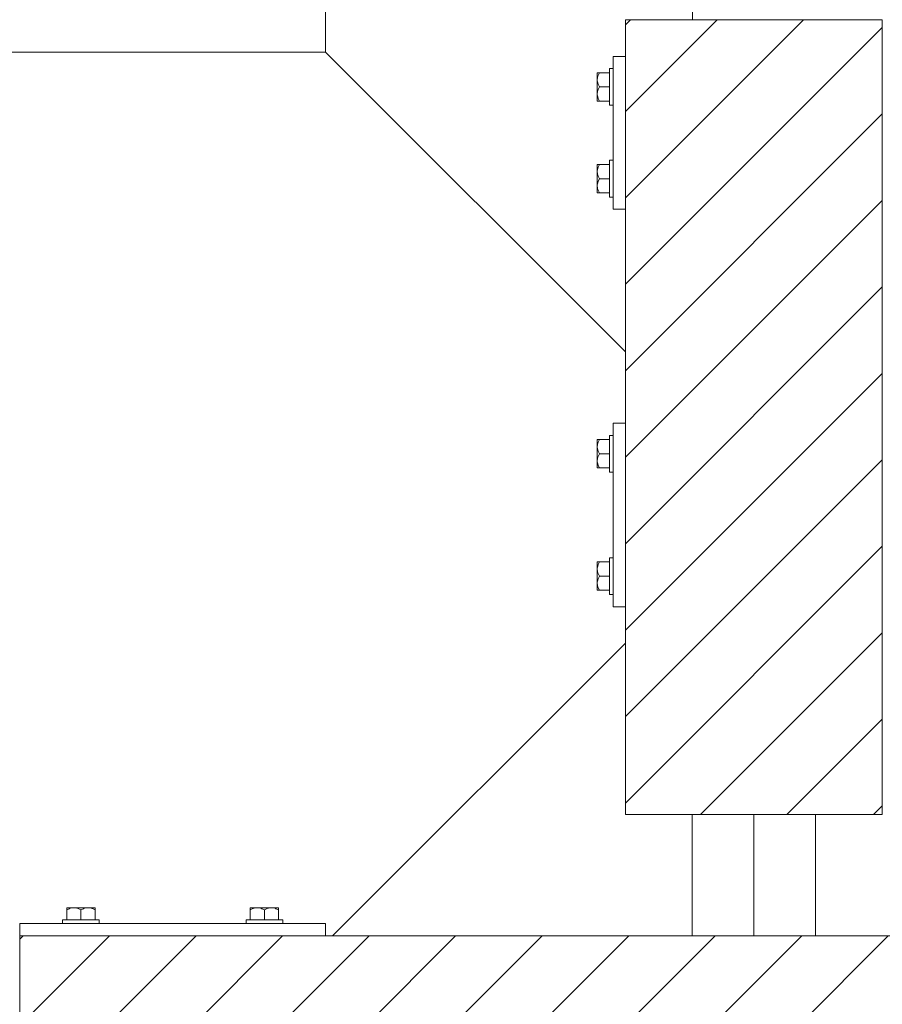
# Model space of a CAD drawing. Header units: millimetres. Extents: x -1413 to 6997, y -739331 to -733391.
# Tile 36 of 47: x 5525 to 5666, y -735713 to -735552. Entities that reach past the tile are written whole.
import ezdxf

# ---------------------------------------------------------------- set-up
doc = ezdxf.new("R2010")
doc.units = ezdxf.units.MM
doc.header["$MEASUREMENT"] = 0
for name, color, linetype, lineweight in [('Side Cradle Blocks', 7, 'Continuous', 0), ('Side Cradle Hydraulic Arm Support', 7, 'Continuous', 0), ('Side Cradle Stbd', 7, 'Continuous', 0), ('Side Slip Cradle Stbd', 7, 'Continuous', 0)]:
    doc.layers.add(name, color=color, linetype=linetype, lineweight=lineweight)

# ---------------------------------------------------------------- blocks, each defined once
blk = doc.blocks.new('*U103')
at = {"layer": 'Side Cradle Hydraulic Arm Support', "color": 7, "linetype": 'Continuous', "lineweight": 0}
blk.add_line((275.0109694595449, 316.6850334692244), (275.0109694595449, 1109.465289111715), dxfattribs=at)
at = {"layer": 'Side Cradle Hydraulic Arm Support', "color": 7, "linetype": 'Continuous', "lineweight": 0, "ltscale": 0.2000032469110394, "flags": 128}
blk.add_lwpolyline([(248.510933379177, 1409.465325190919), (225.0109694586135, 1409.465325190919), (225.0109694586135, 1109.465325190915), (275.0109694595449, 1109.465325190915), (520.010933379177, 1354.465289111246)], dxfattribs=at)
blk = doc.blocks.new('*U101')
at = {"layer": 'Side Cradle Stbd', "color": 7, "linetype": 'Continuous', "lineweight": 0, "ltscale": 0.2000032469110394, "xscale": 0.2000032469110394, "yscale": 0.2000032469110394, "zscale": 0.2000032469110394, "rotation": 270}
blk.add_blockref('*U103', (-291.8877289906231, 489.9519285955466), dxfattribs=at)
blk = doc.blocks.new('*U59')
at = {"linetype": 'Continuous', "lineweight": 0}
h = blk.add_hatch(dxfattribs=at)
h.set_pattern_fill('HATCH', color=30, style=0, pattern_type=2)
h.set_pattern_definition([(45, (2864.315742, 769.751179), (-7.071067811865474, 7.071067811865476), [])])
h.paths.add_polyline_path([(2874.366115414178, 809.0989278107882), (2873.366099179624, 809.0989278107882), (2853.36577448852, 809.0989278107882), (2843.365612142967, 809.0989278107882), (2832.365433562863, 809.0989278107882), (2832.365433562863, 803.0988304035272), (2832.365433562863, 778.0984245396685), (2832.365433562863, 754.798053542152), (2832.365433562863, 743.0978563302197), (2832.365433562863, 713.0973692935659), (2832.365433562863, 707.1255756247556), (2832.365433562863, 679.0968173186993), (2843.308990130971, 679.0968173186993), (2853.36577448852, 679.0968173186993), (2863.422558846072, 679.0968173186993), (2874.366115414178, 679.0968173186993), (2874.366115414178, 707.1255756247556), (2874.366115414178, 713.0973692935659), (2874.366115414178, 743.0978563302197), (2874.366115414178, 744.8912473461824), (2874.366115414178, 748.8913122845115), (2874.366115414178, 750.8913447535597), (2874.366115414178, 776.8917668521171), (2874.366115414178, 778.0984245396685), (2874.366115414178, 803.0988304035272)])
h = blk.add_hatch(dxfattribs=at)
h.set_pattern_fill('HATCH', color=30, style=0, pattern_type=2)
h.set_pattern_definition([(45, (2851.349112, 621.4001059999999), (-7.071067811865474, 7.071067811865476), [])])
h.paths.add_polyline_path([(2973.367722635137, 568.2667002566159), (2973.367722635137, 569.5799710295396), (2973.367722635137, 589.5802957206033), (2973.367722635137, 596.8804147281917), (2973.367722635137, 600.8804796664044), (2973.367722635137, 626.8809066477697), (2973.367722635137, 630.8809715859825), (2973.367722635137, 638.0678406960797), (2973.367722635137, 658.0681653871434), (2973.367722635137, 659.2681921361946), (2933.126881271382, 659.2681848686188), (2923.366910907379, 659.2681852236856), (2922.223506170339, 659.2681852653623), (2863.422558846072, 659.2681874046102), (2853.36577448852, 659.2681877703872), (2843.308990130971, 659.2681881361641), (2784.508042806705, 659.268190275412), (2783.364638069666, 659.2681903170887), (2733.36382634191, 659.2681921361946), (2733.36382634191, 658.0681653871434), (2733.36382634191, 638.0678406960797), (2733.36382634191, 630.8809715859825), (2733.36382634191, 626.8809066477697), (2733.363826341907, 600.8804796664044), (2733.363826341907, 596.8804147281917), (2733.363826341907, 589.5802957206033), (2733.363826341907, 569.5799710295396), (2733.363826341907, 568.2667075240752), (2783.364638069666, 568.2667075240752), (2784.621286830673, 568.2667075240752), (2843.308990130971, 568.2667075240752), (2853.36577448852, 568.2667075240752), (2863.422558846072, 568.2667075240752), (2922.110262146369, 568.2667075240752), (2923.366910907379, 568.2667075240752), (2933.126881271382, 568.2667075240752)])
at = {"color": 30, "linetype": 'Continuous', "lineweight": 0, "flags": 128}
blk.add_lwpolyline([(2874.366115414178, 809.0989278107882), (2873.366099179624, 809.0989278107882), (2853.36577448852, 809.0989278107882), (2843.365612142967, 809.0989278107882), (2832.365433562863, 809.0989278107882), (2832.365433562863, 803.0988304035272), (2832.365433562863, 778.0984245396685), (2832.365433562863, 754.798053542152), (2832.365433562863, 743.0978563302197), (2832.365433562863, 713.0973692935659), (2832.365433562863, 707.1255756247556), (2832.365433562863, 679.0968173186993), (2843.308990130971, 679.0968173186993), (2853.36577448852, 679.0968173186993), (2863.422558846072, 679.0968173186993), (2874.366115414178, 679.0968173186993), (2874.366115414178, 707.1255756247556), (2874.366115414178, 713.0973692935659), (2874.366115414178, 743.0978563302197), (2874.366115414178, 744.8912473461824), (2874.366115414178, 748.8913122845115), (2874.366115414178, 750.8913447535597), (2874.366115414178, 776.8917668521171), (2874.366115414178, 778.0984245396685), (2874.366115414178, 803.0988304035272), (2874.366115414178, 809.0989278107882)], close=True, dxfattribs=at)
blk.add_lwpolyline([(2973.367722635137, 638.0678406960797), (2973.367722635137, 658.0681653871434), (2973.367722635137, 659.2681921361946), (2933.126881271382, 659.2681848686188), (2923.366910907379, 659.2681852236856), (2922.223506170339, 659.2681852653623), (2863.422558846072, 659.2681874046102), (2853.36577448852, 659.2681877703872), (2843.308990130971, 659.2681881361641), (2784.508042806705, 659.268190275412), (2783.364638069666, 659.2681903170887), (2733.36382634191, 659.2681921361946), (2733.36382634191, 658.0681653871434), (2733.36382634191, 638.0678406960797)], dxfattribs=at)
at = {"layer": 'Side Cradle Blocks', "color": 7, "linetype": 'Continuous', "lineweight": 0}
for p, q in [((2874.366115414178, 809.0989278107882), (2832.365433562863, 809.0989278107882)), ((2832.365433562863, 809.0989278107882), (2832.365433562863, 679.0968173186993)), ((2874.366115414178, 679.0968173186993), (2874.366115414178, 809.0989278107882)), ((2830.365401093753, 803.0988304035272), (2832.365426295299, 803.0988304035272)), ((2830.365401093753, 778.0984245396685), (2830.365401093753, 803.0988304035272)), ((2827.921990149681, 800.4154047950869), (2828.123746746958, 800.4154047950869)), ((2827.927066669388, 799.9881281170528), (2828.123746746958, 800.4154047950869)), ((2828.123746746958, 800.4154047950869), (2829.765384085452, 800.4154047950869)), ((2827.765431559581, 800.2991501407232), (2827.765358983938, 800.2773780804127)), ((2827.765358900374, 800.2773381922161), (2827.765431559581, 800.2337323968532)), ((2827.765358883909, 799.2570770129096), (2827.765358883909, 799.8702876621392)), ((2827.765431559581, 799.8454349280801), (2827.765358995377, 799.8702495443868)), ((2827.765358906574, 799.2569058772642), (2827.765431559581, 798.7083038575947)), ((2827.765358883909, 796.9404214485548), (2827.765358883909, 797.6916888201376)), ((2827.765431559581, 797.4891946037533), (2827.765358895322, 796.9405076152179)), ((2828.123746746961, 798.0987492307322), (2827.915386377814, 798.5303648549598)), ((2827.927066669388, 797.6714725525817), (2828.123746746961, 798.0987492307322)), ((2828.123746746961, 798.0987492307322), (2829.765383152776, 798.0987492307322)), ((2829.765391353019, 796.9506802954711), (2829.765391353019, 798.0987492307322)), ((2827.765358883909, 795.7820936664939), (2827.765358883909, 795.9201503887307)), ((2827.765431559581, 795.8983483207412), (2827.765358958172, 795.9201281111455)), ((2827.813518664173, 795.7820936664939), (2827.765358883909, 795.7820936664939)), ((2828.123746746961, 795.7820936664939), (2827.915386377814, 796.2137092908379)), ((2829.76538408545, 795.7820936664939), (2828.123746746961, 795.7820936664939)), ((2827.765358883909, 785.4151612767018), (2827.765358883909, 785.277104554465)), ((2827.813518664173, 785.4151612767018), (2827.765358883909, 785.4151612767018)), ((2827.765358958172, 785.2771268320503), (2827.765431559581, 785.2989066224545)), ((2827.765358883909, 784.2568334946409), (2827.765358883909, 783.5055661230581)), ((2827.765358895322, 784.2567473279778), (2827.765431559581, 783.708060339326)), ((2828.123746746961, 785.4151612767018), (2827.915386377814, 784.9835456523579)), ((2829.76538408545, 785.4151612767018), (2828.123746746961, 785.4151612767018)), ((2829.765391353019, 784.2465746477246), (2829.765391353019, 783.0985057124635)), ((2828.123746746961, 783.0985057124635), (2827.915386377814, 782.666890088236)), ((2827.927066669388, 783.525782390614), (2828.123746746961, 783.0985057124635)), ((2828.123746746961, 783.0985057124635), (2829.765383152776, 783.0985057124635)), ((2827.765431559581, 782.4889510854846), (2827.765358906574, 781.9403490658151)), ((2827.765358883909, 781.9401779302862), (2827.765358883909, 781.3269672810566)), ((2827.765358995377, 781.327005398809), (2827.765431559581, 781.3518200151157)), ((2827.927066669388, 781.2091268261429), (2828.123746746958, 780.7818501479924)), ((2827.765431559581, 780.9635225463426), (2827.765358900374, 780.9199167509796)), ((2827.765431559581, 780.8981048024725), (2827.765358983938, 780.919876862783)), ((2827.921990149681, 780.7818501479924), (2828.123746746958, 780.7818501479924)), ((2828.123746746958, 780.7818501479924), (2829.765384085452, 780.7818501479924)), ((2832.365426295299, 778.0984245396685), (2830.365401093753, 778.0984245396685)), ((2830.365401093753, 743.0978563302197), (2832.365426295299, 743.0978563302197)), ((2830.365401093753, 713.0973692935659), (2830.365401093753, 743.0978563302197)), ((2827.765431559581, 740.2981760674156), (2827.765358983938, 740.2764040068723)), ((2827.765358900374, 740.2763641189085), (2827.765431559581, 740.2327583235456)), ((2827.765358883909, 739.256102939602), (2827.765358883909, 739.8693135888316)), ((2827.765431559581, 739.8444608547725), (2827.765358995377, 739.8692754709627)), ((2827.765358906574, 739.2559318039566), (2827.765431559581, 738.7073297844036)), ((2827.921990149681, 740.4144307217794), (2828.123746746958, 740.4144307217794)), ((2827.927066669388, 739.9871540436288), (2828.123746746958, 740.4144307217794)), ((2828.123746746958, 740.4144307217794), (2829.765384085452, 740.4144307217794)), ((2827.765358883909, 736.9394473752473), (2827.765358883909, 737.69071474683)), ((2828.123746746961, 738.097775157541), (2827.915386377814, 738.5293907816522)), ((2827.927066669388, 737.6704984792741), (2828.123746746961, 738.097775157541)), ((2828.123746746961, 738.097775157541), (2829.765383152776, 738.097775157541)), ((2829.765391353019, 736.9497062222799), (2829.765391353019, 738.097775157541)), ((2827.765431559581, 737.4882205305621), (2827.765358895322, 736.9395335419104)), ((2827.765358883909, 735.7811195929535), (2827.765358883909, 735.9191763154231)), ((2827.765431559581, 735.8973742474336), (2827.765358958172, 735.9191540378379)), ((2828.123746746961, 735.7811195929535), (2827.915386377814, 736.2127352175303)), ((2827.813518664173, 735.7811195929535), (2827.765358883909, 735.7811195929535)), ((2829.76538408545, 735.7811195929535), (2828.123746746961, 735.7811195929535)), ((2827.765358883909, 720.4141060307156), (2827.765358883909, 720.2760493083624)), ((2827.813518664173, 720.4141060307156), (2827.765358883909, 720.4141060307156)), ((2827.765358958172, 720.2760715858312), (2827.765431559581, 720.2978513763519)), ((2828.123746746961, 720.4141060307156), (2827.915386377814, 719.9824904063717)), ((2829.76538408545, 720.4141060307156), (2828.123746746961, 720.4141060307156)), ((2827.765358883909, 719.2557782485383), (2827.765358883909, 718.5045108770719)), ((2827.765358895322, 719.2556920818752), (2827.765431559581, 718.7070050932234)), ((2827.927066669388, 718.524727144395), (2828.123746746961, 718.0974504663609)), ((2829.765391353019, 719.2455194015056), (2829.765391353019, 718.0974504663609)), ((2827.765431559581, 717.487895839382), (2827.765358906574, 716.9392938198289)), ((2827.765358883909, 716.9391226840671), (2827.765358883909, 716.3259120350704)), ((2828.123746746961, 718.0974504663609), (2827.915386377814, 717.6658348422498)), ((2828.123746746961, 718.0974504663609), (2829.765383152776, 718.0974504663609)), ((2827.765358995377, 716.3259501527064), (2827.765431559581, 716.350764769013)), ((2827.765431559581, 715.96246730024), (2827.765358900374, 715.918861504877)), ((2827.765431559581, 715.8970495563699), (2827.765358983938, 715.9188216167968)), ((2827.921990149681, 715.7807949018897), (2828.123746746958, 715.7807949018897)), ((2827.927066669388, 716.2080715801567), (2828.123746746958, 715.7807949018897)), ((2828.123746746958, 715.7807949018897), (2829.765384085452, 715.7807949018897)), ((2832.365426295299, 713.0973692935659), (2830.365401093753, 713.0973692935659)), ((2832.365433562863, 679.0968173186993), (2874.366115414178, 679.0968173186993)), ((2741.047333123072, 663.7116282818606), (2741.047333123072, 663.5098716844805)), ((2741.474609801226, 663.7065517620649), (2741.047333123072, 663.5098716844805)), ((2741.047333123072, 663.5098716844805), (2741.047333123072, 661.8682343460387)), ((2741.163587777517, 663.8681868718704), (2741.185359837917, 663.8682594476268)), ((2741.229005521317, 663.8681868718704), (2741.185399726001, 663.8682595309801)), ((2742.205660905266, 663.8682595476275), (2741.592450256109, 663.8682595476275)), ((2741.592488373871, 663.8682594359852), (2741.617302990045, 663.8681868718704)), ((2742.754434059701, 663.8681868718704), (2742.205832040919, 663.8682595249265)), ((2743.363988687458, 663.5098716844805), (2742.932373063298, 663.7182320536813)), ((2743.791265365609, 663.7065517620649), (2743.363988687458, 663.5098716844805)), ((2743.363988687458, 663.5098716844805), (2743.363988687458, 661.8682352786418)), ((2744.522316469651, 663.8682595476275), (2743.771049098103, 663.8682595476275)), ((2744.522230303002, 663.8682595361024), (2743.973543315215, 663.8681868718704)), ((2745.680644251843, 663.5098716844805), (2745.249028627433, 663.7182320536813)), ((2745.680644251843, 663.8682595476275), (2745.542587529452, 663.8682595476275)), ((2745.542609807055, 663.8682594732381), (2745.5643895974, 663.8681868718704)), ((2745.680644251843, 663.8200997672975), (2745.680644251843, 663.8682595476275)), ((2745.680644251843, 661.8682343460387), (2745.680644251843, 663.5098716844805)), ((2771.047820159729, 663.8682595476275), (2771.185876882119, 663.8682595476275)), ((2771.047820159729, 663.8200997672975), (2771.047820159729, 663.8682595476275)), ((2771.047820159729, 663.5098716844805), (2771.479435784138, 663.7182320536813)), ((2771.047820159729, 661.8682343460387), (2771.047820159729, 663.5098716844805)), ((2771.164074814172, 663.8681868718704), (2771.185854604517, 663.8682594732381)), ((2772.206147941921, 663.8682595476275), (2772.957415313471, 663.8682595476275)), ((2772.754921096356, 663.8681868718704), (2772.206234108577, 663.8682595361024)), ((2772.937199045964, 663.7065517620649), (2773.364475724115, 663.5098716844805)), ((2773.364475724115, 663.5098716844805), (2773.796091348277, 663.7182320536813)), ((2773.364475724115, 663.5098716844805), (2773.364475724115, 661.8682352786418)), ((2774.522632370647, 663.8682595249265), (2773.974030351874, 663.8681868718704)), ((2774.522803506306, 663.8682595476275), (2775.136014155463, 663.8682595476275)), ((2775.11116142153, 663.8681868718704), (2775.135976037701, 663.8682594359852)), ((2775.253854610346, 663.7065517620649), (2775.681131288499, 663.5098716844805)), ((2775.54306468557, 663.8682595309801), (2775.499458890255, 663.8681868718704)), ((2775.564876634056, 663.8681868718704), (2775.543104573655, 663.8682594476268)), ((2775.681131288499, 663.7116282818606), (2775.681131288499, 663.5098716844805)), ((2775.681131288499, 663.5098716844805), (2775.681131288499, 661.8682343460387)), ((2744.51205762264, 661.868227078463), (2743.363988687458, 661.868227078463)), ((2772.21640678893, 661.868227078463), (2773.364475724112, 661.868227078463)), ((2733.36382634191, 659.2681921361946), (2733.36382634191, 661.268217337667)), ((2733.36382634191, 661.268217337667), (2783.364638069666, 661.268217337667)), ((2783.364638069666, 661.268217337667), (2783.364638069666, 659.2681921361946)), ((2733.363826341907, 659.2681848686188), (2933.126881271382, 659.2681848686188)), ((2733.363826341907, 568.2667075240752), (2733.363826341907, 659.2681848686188))]:
    blk.add_line(p, q, dxfattribs=at)
at = {"layer": 'Side Cradle Blocks', "color": 7, "linetype": 'Continuous', "lineweight": 0, "flags": 128}
for points in [[(2827.921990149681, 800.4154047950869), (2827.914747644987, 800.4154047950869), (2827.800310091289, 800.4154047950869), (2827.765358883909, 800.4154047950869), (2827.765358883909, 800.2773480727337), (2827.765358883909, 799.8702876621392)], [(2829.765391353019, 798.0987492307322), (2829.765391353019, 799.2468181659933), (2829.765391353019, 800.2201040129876), (2829.76539135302, 800.8704328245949), (2829.76539135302, 801.0987979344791), (2830.365393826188, 801.0987979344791)], [(2827.927066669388, 799.9881281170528), (2827.866727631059, 799.8570448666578), (2827.809074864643, 799.6486707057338), (2827.765358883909, 799.2570770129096), (2827.771684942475, 799.1087093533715), (2827.79031148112, 798.9618197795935), (2827.90167879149, 798.5587599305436), (2827.915386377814, 798.5303648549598)], [(2827.765358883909, 799.2570770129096), (2827.765358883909, 798.5058096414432), (2827.765358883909, 797.6916888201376)], [(2827.927066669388, 797.6714725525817), (2827.866727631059, 797.5403893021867), (2827.809074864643, 797.3320151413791), (2827.765358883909, 796.9404214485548), (2827.771684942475, 796.7920537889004), (2827.79031148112, 796.6451642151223), (2827.90167879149, 796.2421043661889), (2827.915386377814, 796.2137092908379)], [(2827.765358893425, 796.9404932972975), (2827.765358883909, 796.9404214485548), (2827.765358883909, 796.3272107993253), (2827.765358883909, 795.9201503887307)], [(2827.813518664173, 795.7820936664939), (2827.914323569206, 795.7820936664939), (2827.921990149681, 795.7820936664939), (2828.123746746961, 795.7820936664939)], [(2830.365393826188, 795.0987005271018), (2829.765391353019, 795.0987005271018), (2829.765391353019, 795.3270656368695), (2829.765391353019, 795.9773944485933), (2829.765391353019, 796.9506802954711)], [(2829.765391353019, 784.2465746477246), (2829.765391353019, 785.2198604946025), (2829.765391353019, 785.8701893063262), (2829.765391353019, 786.098554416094), (2830.365393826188, 786.098554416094)], [(2827.765358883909, 785.277104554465), (2827.765358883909, 784.8700441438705), (2827.765358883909, 784.2568334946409), (2827.765358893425, 784.2567616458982)], [(2827.915386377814, 784.9835456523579), (2827.90167879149, 784.9551505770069), (2827.79031148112, 784.552090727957), (2827.771684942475, 784.4052011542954), (2827.765358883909, 784.2568334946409), (2827.809074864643, 783.8652398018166), (2827.866727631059, 783.6568656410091), (2827.927066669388, 783.525782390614)], [(2828.123746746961, 785.4151612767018), (2827.921990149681, 785.4151612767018), (2827.914323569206, 785.4151612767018), (2827.813518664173, 785.4151612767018)], [(2827.765358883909, 783.5055661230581), (2827.765358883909, 782.6914453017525), (2827.765358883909, 781.9401779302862)], [(2827.915386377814, 782.666890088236), (2827.90167879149, 782.6384950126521), (2827.79031148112, 782.2354351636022), (2827.771684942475, 782.0885455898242), (2827.765358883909, 781.9401779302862), (2827.809074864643, 781.5485842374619), (2827.866727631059, 781.3402100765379), (2827.927066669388, 781.2091268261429)], [(2830.365393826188, 780.0984570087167), (2829.76539135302, 780.0984570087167), (2829.76539135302, 780.3268221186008), (2829.765391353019, 780.9771509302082), (2829.765391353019, 781.9504367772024), (2829.765391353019, 783.0985057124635)], [(2827.765358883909, 781.3269672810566), (2827.765358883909, 780.919906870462), (2827.765358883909, 780.7818501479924), (2827.800310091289, 780.7818501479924), (2827.914747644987, 780.7818501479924), (2827.921990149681, 780.7818501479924)], [(2829.765391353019, 738.097775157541), (2829.765391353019, 739.2458440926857), (2829.765391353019, 740.21912993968), (2829.76539135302, 740.8694587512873), (2829.76539135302, 741.0978238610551), (2830.365393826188, 741.0978238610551)], [(2827.921990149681, 740.4144307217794), (2827.914747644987, 740.4144307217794), (2827.800310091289, 740.4144307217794), (2827.765358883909, 740.4144307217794), (2827.765358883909, 740.2763739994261), (2827.765358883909, 739.8693135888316)], [(2827.927066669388, 739.9871540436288), (2827.866727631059, 739.8560707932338), (2827.809074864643, 739.6476966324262), (2827.765358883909, 739.256102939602), (2827.771684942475, 739.1077352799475), (2827.79031148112, 738.9608457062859), (2827.90167879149, 738.557785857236), (2827.915386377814, 738.5293907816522)], [(2827.765358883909, 739.256102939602), (2827.765358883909, 738.5048355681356), (2827.765358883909, 737.69071474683)], [(2827.927066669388, 737.6704984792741), (2827.866727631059, 737.5394152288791), (2827.809074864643, 737.3310410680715), (2827.765358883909, 736.9394473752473), (2827.771684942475, 736.7910797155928), (2827.79031148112, 736.6441901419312), (2827.90167879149, 736.2411302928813), (2827.915386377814, 736.2127352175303)], [(2827.765358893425, 736.9395192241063), (2827.765358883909, 736.9394473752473), (2827.765358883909, 736.3262367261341), (2827.765358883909, 735.9191763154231)], [(2830.365393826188, 735.0977264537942), (2829.765391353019, 735.0977264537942), (2829.765391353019, 735.3260915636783), (2829.765391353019, 735.9764203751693), (2829.765391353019, 736.9497062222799)], [(2827.813518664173, 735.7811195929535), (2827.914323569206, 735.7811195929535), (2827.921990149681, 735.7811195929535), (2828.123746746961, 735.7811195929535)], [(2827.765358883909, 720.2760493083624), (2827.765358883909, 719.8689888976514), (2827.765358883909, 719.2557782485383), (2827.765358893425, 719.2557063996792)], [(2827.915386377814, 719.9824904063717), (2827.90167879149, 719.9540953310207), (2827.79031148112, 719.5510354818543), (2827.771684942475, 719.4041459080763), (2827.765358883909, 719.2557782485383), (2827.809074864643, 718.864184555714), (2827.866727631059, 718.6558103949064), (2827.927066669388, 718.524727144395)], [(2828.123746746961, 720.4141060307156), (2827.921990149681, 720.4141060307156), (2827.914323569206, 720.4141060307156), (2827.813518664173, 720.4141060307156)], [(2829.765391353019, 719.2455194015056), (2829.765391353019, 720.2188052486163), (2829.765391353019, 720.8691340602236), (2829.765391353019, 721.0974991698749), (2830.365393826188, 721.0974991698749)], [(2827.765358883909, 718.5045108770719), (2827.765358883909, 717.6903900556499), (2827.765358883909, 716.9391226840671)], [(2827.915386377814, 717.6658348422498), (2827.90167879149, 717.6374397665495), (2827.79031148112, 717.2343799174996), (2827.771684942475, 717.087490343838), (2827.765358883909, 716.9391226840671), (2827.809074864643, 716.5475289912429), (2827.866727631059, 716.3391548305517), (2827.927066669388, 716.2080715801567)], [(2830.365393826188, 715.0974017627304), (2829.76539135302, 715.0974017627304), (2829.76539135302, 715.3257668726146), (2829.765391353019, 715.9760956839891), (2829.765391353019, 716.9493815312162), (2829.765391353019, 718.0974504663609)], [(2827.765358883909, 716.3259120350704), (2827.765358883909, 715.9188516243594), (2827.765358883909, 715.7807949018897), (2827.800310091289, 715.7807949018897), (2827.914747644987, 715.7807949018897), (2827.921990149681, 715.7807949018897)], [(2741.592450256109, 663.8682595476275), (2741.185389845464, 663.8682595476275), (2741.047333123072, 663.8682595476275), (2741.047333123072, 663.8333083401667), (2741.047333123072, 663.7188707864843), (2741.047333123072, 663.7116282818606)], [(2742.932373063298, 663.7182320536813), (2742.903977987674, 663.7319396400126), (2742.500918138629, 663.8433069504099), (2742.354028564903, 663.8619334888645), (2742.205660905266, 663.8682595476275), (2741.814067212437, 663.8245435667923), (2741.605693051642, 663.7668908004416), (2741.474609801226, 663.7065517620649)], [(2743.771049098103, 663.8682595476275), (2742.956928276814, 663.8682595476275), (2742.205660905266, 663.8682595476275)], [(2745.249028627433, 663.7182320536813), (2745.22063355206, 663.7319396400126), (2744.817573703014, 663.8433069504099), (2744.670684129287, 663.8619334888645), (2744.522316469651, 663.8682595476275), (2744.130722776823, 663.8245435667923), (2743.922348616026, 663.7668908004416), (2743.791265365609, 663.7065517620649)], [(2745.542587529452, 663.8682595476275), (2745.135527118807, 663.8682595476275), (2744.522316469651, 663.8682595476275), (2744.522244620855, 663.8682595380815)], [(2745.680644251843, 663.5098716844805), (2745.680644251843, 663.7116282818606), (2745.680644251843, 663.7192948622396), (2745.680644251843, 663.8200997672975)], [(2771.047820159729, 663.8200997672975), (2771.047820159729, 663.7192948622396), (2771.047820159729, 663.7116282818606), (2771.047820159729, 663.5098716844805)], [(2772.206219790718, 663.8682595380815), (2772.206147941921, 663.8682595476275), (2771.592937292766, 663.8682595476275), (2771.185876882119, 663.8682595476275)], [(2772.937199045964, 663.7065517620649), (2772.806115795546, 663.7668908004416), (2772.59774163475, 663.8245435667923), (2772.206147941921, 663.8682595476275), (2772.057780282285, 663.8619334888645), (2771.910890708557, 663.8433069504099), (2771.507830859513, 663.7319396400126), (2771.479435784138, 663.7182320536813)], [(2774.522803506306, 663.8682595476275), (2773.771536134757, 663.8682595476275), (2772.957415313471, 663.8682595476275)], [(2775.253854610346, 663.7065517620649), (2775.122771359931, 663.7668908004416), (2774.914397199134, 663.8245435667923), (2774.522803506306, 663.8682595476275), (2774.374435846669, 663.8619334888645), (2774.227546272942, 663.8433069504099), (2773.824486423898, 663.7319396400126), (2773.796091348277, 663.7182320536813)], [(2775.681131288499, 663.7116282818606), (2775.681131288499, 663.7188707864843), (2775.681131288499, 663.8333083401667), (2775.681131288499, 663.8682595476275), (2775.543074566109, 663.8682595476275), (2775.136014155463, 663.8682595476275)], [(2740.363939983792, 661.2682246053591), (2740.363939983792, 661.868227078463), (2740.592305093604, 661.868227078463), (2741.242633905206, 661.868227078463), (2742.215919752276, 661.868227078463), (2743.363988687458, 661.868227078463)], [(2744.51205762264, 661.868227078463), (2745.485343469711, 661.868227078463), (2746.135672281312, 661.868227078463), (2746.364037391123, 661.868227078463), (2746.364037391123, 661.2682246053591)], [(2770.364427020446, 661.2682246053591), (2770.364427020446, 661.868227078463), (2770.592792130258, 661.868227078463), (2771.243120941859, 661.868227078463), (2772.21640678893, 661.868227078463)], [(2773.364475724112, 661.868227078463), (2774.512544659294, 661.868227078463), (2775.485830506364, 661.868227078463), (2776.136159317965, 661.868227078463), (2776.364524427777, 661.868227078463), (2776.364524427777, 661.2682246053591)]]:
    blk.add_lwpolyline(points, dxfattribs=at)
at = {"layer": 'Side Cradle Hydraulic Arm Support', "color": 7, "linetype": 'Continuous', "lineweight": 0, "ltscale": 0.2000032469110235, "flags": 128}
blk.add_lwpolyline([(2843.365612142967, 809.0989350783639), (2843.365612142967, 813.7990041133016), (2783.364638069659, 813.7990041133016), (2783.364638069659, 803.798841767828), (2832.365426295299, 754.798053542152)], dxfattribs=at)
at = {"layer": 'Side Cradle Stbd', "color": 7, "linetype": 'Continuous', "lineweight": 0, "ltscale": 0.2000032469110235}
for p, q in [((2784.508042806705, 659.2681921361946), (2832.365426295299, 707.1255756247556)), ((2843.308990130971, 679.0968100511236), (2843.308990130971, 659.2681921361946)), ((2863.422558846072, 679.0968100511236), (2863.422558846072, 659.2681921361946))]:
    blk.add_line(p, q, dxfattribs=at)
at = {"layer": 'Side Cradle Stbd', "color": 7, "linetype": 'Continuous', "lineweight": 0}
blk.add_line((2853.36577448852, 659.2681921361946), (2853.36577448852, 679.0968100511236), dxfattribs=at)
at = {"layer": 'Side Cradle Stbd', "color": 7, "linetype": 'Continuous', "lineweight": 0, "ltscale": 0.2000032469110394}
blk.add_blockref('*U101', (2853.355699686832, 368.8500000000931), dxfattribs=at)

msp = doc.modelspace()

# ---------------------------------------------------------------- block references
at = {"layer": 'Side Slip Cradle Stbd', "color": 7, "linetype": 'Continuous', "lineweight": 0}
msp.add_blockref('*U59', (2791.75, -736360.8500000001), dxfattribs=at)

doc.saveas('drawing.dxf')
